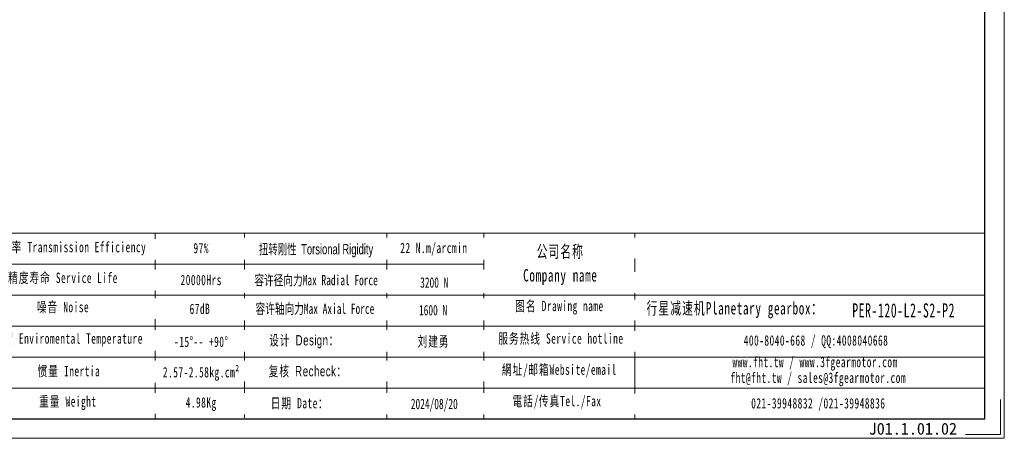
# Model space of a CAD drawing. Header units: millimetres. Extents: x 1860 to 2138, y 284 to 479.
# Tile 2 of 4: x 1969 to 2136, y 284 to 355. Entities that reach past the tile are written whole.
import ezdxf

# ---------------------------------------------------------------- set-up
doc = ezdxf.new("R2010")
doc.units = ezdxf.units.MM
doc.layers.add('6文字层', color=3, linetype='Continuous')
doc.layers.add('SLD-0', color=7, linetype='Continuous', lineweight=18)
doc.layers.add('图框_外框线', color=7, linetype='Continuous', lineweight=18)
doc.styles.add('标准', font='txt', dxfattribs={"width": 0.667})
doc.styles.add('样式 1', font='txt')

msp = doc.modelspace()

# ---------------------------------------------------------------- linework, layer by layer
at = {"layer": 'SLD-0'}
msp.add_line((1992.379763, 319.131585), (1992.379763, 287.589089), dxfattribs=at)
at = {"layer": '图框_外框线'}
for p, q in [((1884.70981, 319.131585), (2133.03993, 319.131585)), ((2048.074393, 319.131585), (2048.074393, 287.589089)), ((2073.715088, 319.131585), (2073.715088, 287.589089)), ((1908.507764, 313.868708), (2048.074393, 313.868708)), ((1884.70981, 308.60583), (2133.03993, 308.60583)), ((1908.507764, 303.342952), (2133.03993, 303.342952)), ((1908.507764, 292.817197), (2133.03993, 292.817197))]:
    msp.add_line(p, q, dxfattribs=at)
at = {"layer": '图框_外框线', "color": 3}
msp.add_lwpolyline([(1860.329779, 284.303425), (2136.325594, 284.303425), (2136.325594, 479.471895), (1860.329779, 479.471895)], close=True, dxfattribs=at)
at = {"layer": '图框_外框线', "color": 3, "lineweight": 25}
msp.add_lwpolyline([(1876.758101, 287.589089), (2133.03993, 287.589089), (2133.03993, 476.18623), (1876.758101, 476.18623)], close=True, dxfattribs=at)
at = {"layer": '图框_外框线', "color": 3}
msp.add_lwpolyline([(2135.668461, 290.874754), (2135.668461, 284.960558), (2129.754265, 284.960558)], dxfattribs=at)

# ---------------------------------------------------------------- texts
at = {"layer": '6文字层', "insert": (2113.342769, 286.932526), "char_height": 2, "width": 43.30442304, "attachment_point": 1, "style": '样式 1'}
msp.add_mtext('J01.1.01.0{\\f宋体|b0|i0|c0|p2;2}', dxfattribs=at)
at = {"layer": 'SLD-0', "color": 1, "attachment_point": 2, "line_spacing_factor": 1.15057, "style": '标准'}
for s, insert, char_height, width in [('\\T1.1;运转效率 Transmission Efficiency', (1976.747488, 317.63053), 1.75429259, 29.8116644), ('\\T1.1;97%', (2000.177749, 317.451384), 1.7542926, 22.43509417), ('\\T1.1;公司名称\\PCompany name', (2061.057363, 317.053903), 2.10515111, 27.25513393), ('\\T1.1;精度寿命 Service Life', (1976.747488, 312.416845), 1.75429259, 23.40003744), ('\\T1.1;20000Hrs', (2000.177749, 312.04446), 1.75429259, 22.43509417), ('\\T1.1;噪音 Noise', (1976.747488, 307.454423), 1.75429259, 15.47979046), ('\\T1.1;67dB', (1999.961714, 307.147606), 1.7542926, 11.57626718), ('\\T1.1;图名 Drawing name', (2060.913466, 307.635693), 1.75429259, 22.43509417), ('\\T1.1;  行星减速机Planetary gearbox：', (2089.58024, 307.426511), 2.10515111, 33.1090589), ('\\pxt5;{\\fSimSun|b1|i0|c134|p2;\\W0.605;\\T1.1;PER-120-L2-S2-P2}', (2119.26319, 307.212088), 2.4057, 22.86748376), ('{\\T1.1;环境温度 Enviromental Temperature}', (1975.741747, 302.115107), 1.75429259, 86.03734768), ('\\T1.1;服务热线 Service hotline', (2061.162237, 302.119356), 1.75429259, 24.99485018), ('\\T1.1;-15%%D-- +90%%D', (2000.177749, 301.568732), 1.75429259, 15.04880811), ('\\T1.1;400-8040-668 / QQ:4008040668', (2104.406213, 301.784151), 1.75429259, 51.07694668), ('\\T1.1;www.fht.tw / www.3fgearmotor.com ', (2104.244458, 298.130196), 1.75429259, 51.13444519), ('\\T1.1;網址/邮箱Website/email', (2060.889077, 296.833946), 1.75429259, 26.01728643), ('\\T1.1;\\pxt12;fht@fht.tw / sales@3fgearmotor.com ', (2104.779096, 295.458872), 1.75429259, 51.13444519), ('\\T1.1;重量 Weight', (1977.564661, 291.436479), 1.75429259, 13.64103729), ('\\T1.1;4.98Kg', (2000.177749, 291.266463), 1.75429259, 11.73771511), ('\\T1.1;電話/传真Tel./Fax', (2060.496037, 291.507329), 1.75429259, 26.33019813), ('\\T1.1;021-39948832 /021-39948836 ', (2104.797439, 291.123766), 1.75429259, 39.04501709)]:
    msp.add_mtext(s, dxfattribs=dict(at, insert=insert, char_height=char_height, width=width))

# ---------------------------------------------------------------- next in the draw order: texts
at = {"layer": 'SLD-0', "color": 1, "insert": (2000.177749, 296.396491), "char_height": 1.75429259, "width": 86.03734768, "attachment_point": 2, "line_spacing_factor": 1.15057, "style": '标准', "bg_fill": 2}
msp.add_mtext('{\\T1.1;\\f宋体|b0|i0|c0|p2;2.57-2.58\\f宋体|b0|i0|c134|p2;kg.cm²}', dxfattribs=at)

# ---------------------------------------------------------------- next in the draw order: linework, layer by layer
at = {"layer": '图框_外框线'}
for p, q in [((2007.541071, 319.131585), (2007.541071, 287.764052)), ((2031.648466, 319.131585), (2031.648466, 287.589089)), ((1908.507764, 298.080074), (2133.03993, 298.080074))]:
    msp.add_line(p, q, dxfattribs=at)

# ---------------------------------------------------------------- next in the draw order: texts
at = {"layer": 'SLD-0', "color": 1, "insert": (1977.753235, 296.587346), "char_height": 1.75429259, "width": 15.84872107, "attachment_point": 2, "line_spacing_factor": 1.15057, "style": '标准'}
msp.add_mtext('\\T1.1;惯量 Inertia', dxfattribs=at)

# ---------------------------------------------------------------- next in the draw order: texts
at = {"layer": 'SLD-0', "color": 1, "char_height": 1.75429259, "width": 86.03734768, "attachment_point": 2, "style": '标准', "bg_fill": 2}
for s, insert in [('{\\T1.1;22 N.m/arcmin}', (2039.617353, 317.485937)), ('{\\f宋体|b0|i0|c134|p2;容许径向力Max Radial Force}', (2019.659659, 312.017559)), ('{\\f宋体|b0|i0|c134|p2;容许轴向力Max Axial Force}', (2019.461731, 307.172994)), ('{\\fSimSun|b0|i0|c134|p2;\\T1.1;设计 \\fArial|b0|i0|c0|p34;Design\\fSimSun|b0|i0|c134|p2;：}', (2017.629973, 301.821911)), ('{\\fSimSun|b0|i0|c134|p2;\\T1.1;复核 \\fArial|b0|i0|c0|p34;Recheck\\fSimSun|b0|i0|c134|p2;：}', (2018.260536, 296.577448)), ('{\\T1.1;日期 Date：}', (2016.860555, 291.144064))]:
    msp.add_mtext(s, dxfattribs=dict(at, insert=insert))

# ---------------------------------------------------------------- next in the draw order: texts
at = {"layer": 'SLD-0', "color": 1, "width": 86.03734768, "attachment_point": 2, "style": '标准', "bg_fill": 2}
for s, insert, char_height in [('{\\f宋体|b0|i0|c134|p2;\\W0.65;扭转刚性 \\fArial|b0|i0|c0|p34;Torsional Rigidity}', (2019.651475, 317.269142), 1.75429259), ('{\\fSimSun|b1|i0|c134|p2;32\\fSimSun|b1|i0|c0|p2;0\\fSimSun|b1|i0|c134|p2;0 N}', (2039.684241, 311.620365), 1.75429259), ('{\\fSimSun|b1|i0|c134|p2;160\\fSimSun|b1|i0|c0|p2;0\\fSimSun|b1|i0|c134|p2; N}', (2039.490031, 306.927697), 1.75429259), ('{\\fSimSun|b0|i0|c134|p2;\\T1.1;刘建勇 }', (2039.566211, 301.630331), 1.75429259), ('2024/08/20', (2039.692132, 291.018308), 1.7542926)]:
    msp.add_mtext(s, dxfattribs=dict(at, insert=insert, char_height=char_height))

doc.saveas('drawing.dxf')
